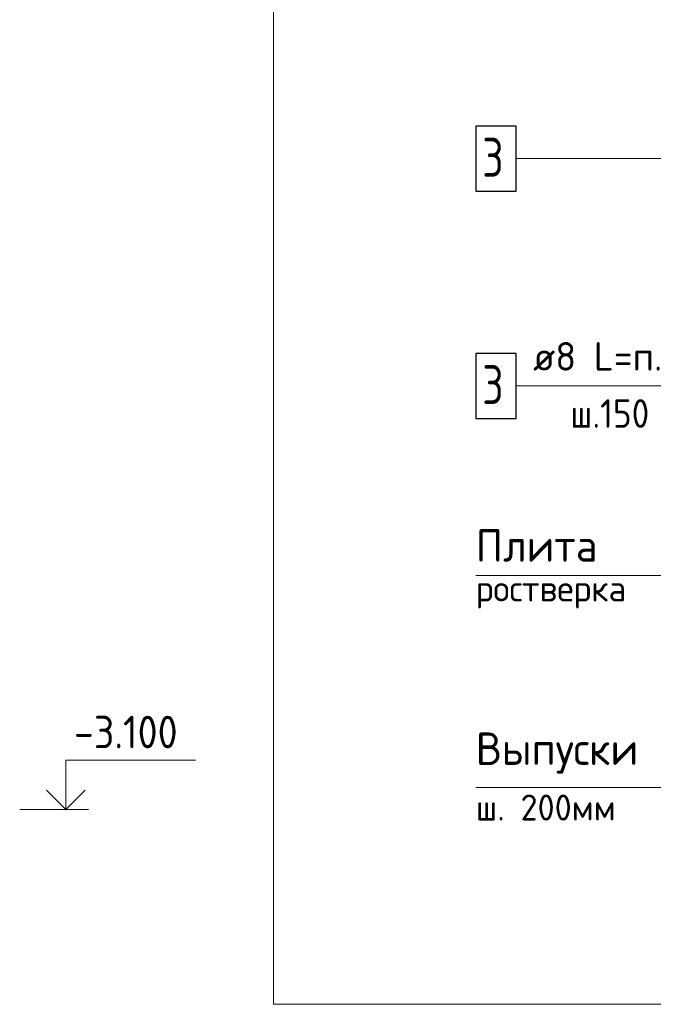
# Model space of a CAD drawing. Header units: millimetres. Extents: x 0 to 42000, y 0 to 29700.
# Tile 5 of 16: x 10730 to 15612, y 9803 to 17385. Entities that reach past the tile are written whole.
import ezdxf

# ---------------------------------------------------------------- set-up
doc = ezdxf.new("R2010")
doc.units = ezdxf.units.MM
for name, color, linetype, lineweight in [('Standard', 7, 'Continuous', 25), ('Позиционная метка диаметр_ шаг', 7, 'Continuous', 13), ('Позиционная метка линия выноска', 7, 'Continuous', 13), ('Стена фоновая арматура У1', 7, 'Continuous', 18)]:
    doc.layers.add(name, color=color, linetype=linetype, lineweight=lineweight)
doc.styles.add('ISOCPEUR', font='txt')

msp = doc.modelspace()

# ---------------------------------------------------------------- linework, layer by layer
at = {"layer": 'Standard', "color": 7, "linetype": 'Continuous', "lineweight": 13, "transparency": 33554687}
msp.add_line((10730.2, 11303.2), (11260.2, 11303.2), dxfattribs=at)
at = {"layer": 'Standard', "color": 254, "linetype": 'Continuous', "lineweight": 13, "true_color": 0xc4c4ff, "transparency": 33554687}
msp.add_lwpolyline([(12686.4, 9803.2), (21120.1, 9803.2), (21120.1, 28853.2), (12686.4, 28853.2), (12686.4, 9803.2)], dxfattribs=at)
at = {"layer": 'Standard', "color": 7, "linetype": 'Continuous', "lineweight": 13, "transparency": 33554687}
msp.add_lwpolyline([(11085.9, 11303.2), (11085.9, 11683.2), (12085.9, 11683.2)], dxfattribs=at)
at = {"layer": 'Standard', "color": 7, "linetype": 'Continuous', "lineweight": 35, "transparency": 33554687}
msp.add_lwpolyline([(10937.4, 11451.7), (11085.9, 11303.2), (11234.4, 11451.7)], dxfattribs=at)
at = {"layer": 'Позиционная метка линия выноска', "color": 7, "linetype": 'Continuous', "lineweight": 13, "transparency": 33554687}
for points in [[(14554.2, 16315.4), (17607.9, 16315.4), (17920.1, 16003.2)], [(14554.2, 16315.4), (16757.9, 16315.4), (17070.1, 16003.2)], [(14554.2, 14565.4), (17607.9, 14565.4), (17920.1, 14253.2)], [(14554.2, 14565.4), (16757.9, 14565.4), (17070.1, 14253.2)], [(16278.9, 12303.2), (16278.9, 13106.1), (14244.2, 13106.1)], [(17120.1, 11473.4), (16578.9, 11473.4), (14244.2, 11473.4)]]:
    msp.add_lwpolyline(points, dxfattribs=at)
at = {"layer": 'Стена фоновая арматура У1', "color": 7, "linetype": 'Continuous', "lineweight": 25, "transparency": 33554687}
for points in [[(14244.2, 16065.4), (14554.2, 16065.4), (14554.2, 16565.4), (14244.2, 16565.4), (14244.2, 16065.4)], [(14244.2, 14315.4), (14554.2, 14315.4), (14554.2, 14815.4), (14244.2, 14815.4), (14244.2, 14315.4)]]:
    msp.add_lwpolyline(points, dxfattribs=at)

# ---------------------------------------------------------------- texts
at = {"layer": 'Standard', "color": 7, "linetype": 'Continuous', "lineweight": 25, "transparency": 33554687, "insert": (11148.4, 11774.9), "char_height": 250, "width": 1011.772, "attachment_point": 7, "style": 'ISOCPEUR'}
msp.add_mtext('\\W0.90;-3.100', dxfattribs=at)
at = {"layer": 'Позиционная метка диаметр_ шаг', "color": 7, "linetype": 'Continuous', "lineweight": 25, "transparency": 33554687, "attachment_point": 7, "style": 'ISOCPEUR'}
for s, insert, char_height, width in [('\\W0.95;Плита', (14244.2, 13211.2), 250, 1093.32), ('\\W0.97;ростверка', (14244.2, 12851.2), 200, 1396.215), ('\\W0.96;Выпуски', (14244.2, 11578.5), 250, 1369.43), ('\\W0.96;ш. 200мм', (14244.2, 11218.5), 200, 1195.88)]:
    msp.add_mtext(s, dxfattribs=dict(at, insert=insert, char_height=char_height, width=width))
at = {"layer": 'Стена фоновая арматура У1', "color": 7, "linetype": 'Continuous', "lineweight": 13, "transparency": 33554687, "attachment_point": 7, "style": 'ISOCPEUR'}
for s, insert, char_height, width in [('\\W0.78;3', (14294.2, 16175.4), 300, 326.407), ('\\W0.97;ø8 L=п.м. ', (14686.2, 14682.8), 220, 1491.871), ('\\W0.78;3', (14294.2, 14425.4), 300, 326.407), ('\\W0.90;ш.150 ', (14972.2, 14242.7), 220, 912.893)]:
    msp.add_mtext(s, dxfattribs=dict(at, insert=insert, char_height=char_height, width=width))

doc.saveas('drawing.dxf')
